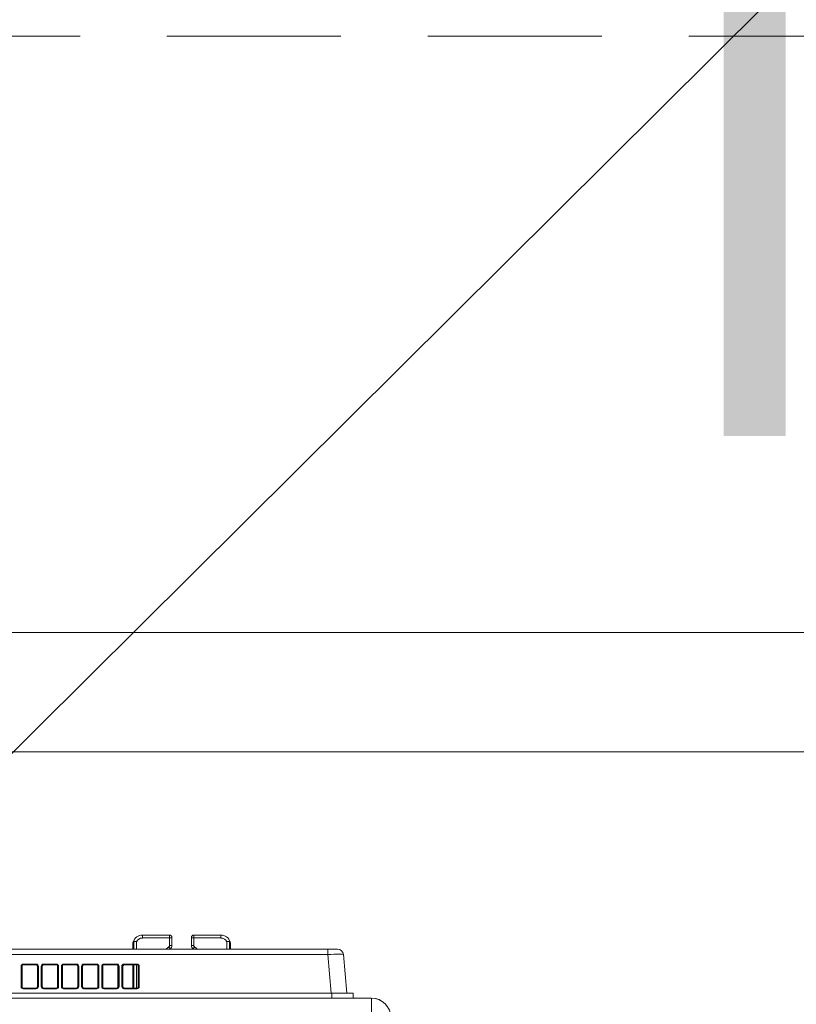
# Model space of a CAD drawing. Header units: inches. Extents: x 0 to 77643, y -44170 to 0.
# Tile 142 of 159: x 72492 to 72531, y -37793 to -37743. Entities that reach past the tile are written whole.
import ezdxf

# ---------------------------------------------------------------- set-up
doc = ezdxf.new("R2010")
doc.units = ezdxf.units.IN
doc.header["$MEASUREMENT"] = 0
doc.linetypes.add('HIDDEN', pattern=[0.375, 0.25, -0.125])
doc.layers.get('0').update_dxf_attribs({"lineweight": 0})
doc.layers.get('Defpoints').update_dxf_attribs({"lineweight": 0})
for name, color, linetype, lineweight in [('p--dach', 2, 'Continuous', 30), ('p--klimatyzator', 30, 'Continuous', 15), ('p--linia przekroju I-AB', 116, 'Continuous', 40), ('p--obrzeże bet.', 252, 'Continuous', 0), ('p--opisy dodatkowe', 33, 'Continuous', 0), ('p--wymiary-1-50', 5, 'Continuous', 0)]:
    doc.layers.add(name, color=color, linetype=linetype, lineweight=lineweight)
doc.styles.add('1-50', font='arial.ttf', dxfattribs={"width": 0.75, "height": 12.5})
doc.styles.get("Standard").update_dxf_attribs({"font": 'arial.ttf', "width": 0.75})
doc.dimstyles.new('1-50', dxfattribs={"dimtxt": 12.5, "dimasz": 5, "dimexe": 5, "dimexo": 5, "dimgap": 0.09, "dimtad": 0, "dimdsep": 46, "dimtxsty": '1-50', "dimblk": 'OBLIQUE', "dimcen": 0.09, "dimadec": 0, "dimazin": 0, "dimtfac": 1, "dimtdec": 4, "dimtix": 1, "dimtofl": 0, "dimtmove": 2, "dimatfit": 3, "dimldrblk": 'OBLIQUE', "dimfxl": 5, "dimfxlon": 1, "dimtvp": 0.8, "dimtolj": 1, "dimtzin": 0, "dimarcsym": 0})

# ---------------------------------------------------------------- blocks, each defined once
blk = doc.blocks.new('_OBLIQUE')
at = {"color": 0, "linetype": 'ByBlock', "lineweight": -2}
for p, q in [((-0.5, -0.5), (0.5, 0.5)), ((0, 0), (0, 0))]:
    blk.add_line(p, q, dxfattribs=at)
blk = doc.blocks.new('*D1955')
at = {"layer": 'Defpoints', "color": 0}
for p in [(72820.871, -37664.812), (72330.221, -37840.119), (72820.871, -37840.119)]:
    blk.add_point(p, dxfattribs=at)
at = {"layer": 'p--wymiary-1-50', "color": 0, "linetype": 'Continuous', "lineweight": -2}
for p, q in [((72330.221, -37669.812), (72330.221, -37659.812)), ((72820.871, -37669.812), (72820.871, -37659.812)), ((72330.221, -37664.812), (72820.871, -37664.812))]:
    blk.add_line(p, q, dxfattribs=at)
at = {"layer": 'p--wymiary-1-50', "color": 0, "lineweight": -2, "xscale": 5, "yscale": 5, "zscale": 5, "rotation": 180}
blk.add_blockref('_OBLIQUE', (72330.221, -37664.812), dxfattribs=at)
at = {"layer": 'p--wymiary-1-50', "color": 0, "lineweight": -2, "xscale": 5, "yscale": 5, "zscale": 5}
blk.add_blockref('_OBLIQUE', (72820.871, -37664.812), dxfattribs=at)
at = {"layer": 'p--wymiary-1-50', "color": 0, "linetype": 'Continuous', "ltscale": 12, "insert": (72575.546, -37654.602), "char_height": 12.5, "attachment_point": 5, "style": '1-50'}
blk.add_mtext('\\A1;490.65', dxfattribs=at)
blk = doc.blocks.new('*D1956')
at = {"layer": 'Defpoints', "color": 0}
for p in [(72820.871, -37643.654), (71620.871, -37840.119), (72820.871, -37840.119)]:
    blk.add_point(p, dxfattribs=at)
at = {"layer": 'p--wymiary-1-50', "color": 0, "linetype": 'Continuous', "lineweight": -2}
for p, q in [((71620.871, -37648.654), (71620.871, -37638.654)), ((72820.871, -37648.654), (72820.871, -37638.654)), ((71620.871, -37643.654), (72820.871, -37643.654))]:
    blk.add_line(p, q, dxfattribs=at)
at = {"layer": 'p--wymiary-1-50', "color": 0, "lineweight": -2, "xscale": 5, "yscale": 5, "zscale": 5, "rotation": 180}
blk.add_blockref('_OBLIQUE', (71620.871, -37643.654), dxfattribs=at)
at = {"layer": 'p--wymiary-1-50', "color": 0, "lineweight": -2, "xscale": 5, "yscale": 5, "zscale": 5}
blk.add_blockref('_OBLIQUE', (72820.871, -37643.654), dxfattribs=at)
at = {"layer": 'p--wymiary-1-50', "color": 0, "linetype": 'Continuous', "ltscale": 12, "insert": (72220.871, -37633.444), "char_height": 12.5, "attachment_point": 5, "style": '1-50'}
blk.add_mtext('\\A1;1200', dxfattribs=at)
blk = doc.blocks.new('*D1968')
at = {"layer": 'Defpoints', "color": 0}
for p in [(72799.921, -37688.401), (72436.421, -37773.871), (72799.921, -37773.871)]:
    blk.add_point(p, dxfattribs=at)
at = {"layer": 'p--wymiary-1-50', "color": 0, "linetype": 'Continuous', "lineweight": -2}
for p, q in [((72436.421, -37693.401), (72436.421, -37683.401)), ((72799.921, -37693.401), (72799.921, -37683.401)), ((72436.421, -37688.401), (72799.921, -37688.401))]:
    blk.add_line(p, q, dxfattribs=at)
at = {"layer": 'p--wymiary-1-50', "color": 0, "lineweight": -2, "xscale": 5, "yscale": 5, "zscale": 5, "rotation": 180}
blk.add_blockref('_OBLIQUE', (72436.421, -37688.401), dxfattribs=at)
at = {"layer": 'p--wymiary-1-50', "color": 0, "lineweight": -2, "xscale": 5, "yscale": 5, "zscale": 5}
blk.add_blockref('_OBLIQUE', (72799.921, -37688.401), dxfattribs=at)
at = {"layer": 'p--wymiary-1-50', "color": 0, "linetype": 'Continuous', "ltscale": 12, "insert": (72618.171, -37678.191), "char_height": 12.5, "attachment_point": 5, "style": '1-50'}
blk.add_mtext('\\A1;363.5', dxfattribs=at)
blk = doc.blocks.new('A$C66B7A719')
at = {"layer": 'p--klimatyzator', "linetype": 'Continuous'}
for p, q in [((74.982, 34.783), (76.341, 34.783)), ((74.982, 34.783), (74.982, 34.636)), ((76.341, 34.636), (76.341, 34.783)), ((77.561, 34.783), (78.919, 34.783)), ((77.561, 34.783), (77.561, 34.636)), ((78.919, 34.636), (78.919, 34.783)), ((74.49, 34.074), (74.49, 34.291)), ((74.513, 34.438), (74.513, 34.075)), ((74.541, 34.075), (74.541, 34.477)), ((74.675, 34.447), (74.675, 34.075)), ((76.341, 34.636), (74.982, 34.636)), ((76.373, 34.091), (76.306, 34.188)), ((76.341, 34.253), (76.341, 34.636)), ((76.459, 34.636), (76.341, 34.636)), ((76.459, 34.253), (76.341, 34.253)), ((76.459, 34.665), (76.459, 34.636)), ((76.459, 34.636), (76.459, 34.253)), ((77.443, 34.636), (77.443, 34.665)), ((77.561, 34.636), (77.443, 34.636)), ((77.443, 34.253), (77.443, 34.636)), ((77.561, 34.253), (77.443, 34.253)), ((77.529, 34.091), (77.596, 34.188)), ((78.919, 34.636), (77.561, 34.636)), ((77.561, 34.636), (77.561, 34.253)), ((79.227, 34.075), (79.227, 34.447)), ((79.361, 34.477), (79.361, 34.075)), ((79.389, 34.075), (79.389, 34.438)), ((79.412, 34.291), (79.412, 34.074)), ((36.063, 34.075), (84.307, 34.075)), ((84.307, 33.805), (36.063, 33.805)), ((84.307, 34.075), (84.797, 34.075)), ((84.307, 34.075), (84.307, 33.805)), ((84.477, 31.86), (84.307, 33.805)), ((85.092, 33.805), (85.262, 31.86)), ((68.872, 32.187), (68.872, 33.21)), ((68.901, 33.208), (68.901, 32.184)), ((68.925, 33.208), (68.901, 33.208)), ((68.925, 33.208), (68.925, 32.184)), ((68.982, 33.32), (69.636, 33.32)), ((68.982, 33.32), (68.982, 33.287)), ((69.636, 33.287), (68.982, 33.287)), ((69.636, 33.32), (69.636, 33.287)), ((69.693, 32.184), (69.693, 33.208)), ((69.716, 33.208), (69.693, 33.208)), ((69.716, 32.184), (69.716, 33.208)), ((69.746, 33.21), (69.746, 32.187)), ((69.886, 32.187), (69.886, 33.21)), ((69.939, 33.208), (69.915, 33.208)), ((69.915, 33.208), (69.915, 32.184)), ((69.939, 33.208), (69.939, 32.184)), ((69.995, 33.32), (70.65, 33.32)), ((69.995, 33.32), (69.995, 33.287)), ((70.65, 33.287), (69.995, 33.287)), ((70.65, 33.32), (70.65, 33.287)), ((70.73, 33.208), (70.707, 33.208)), ((70.707, 32.184), (70.707, 33.208)), ((70.73, 32.184), (70.73, 33.208)), ((70.76, 33.21), (70.76, 32.187)), ((70.9, 32.187), (70.9, 33.21)), ((70.953, 33.208), (70.929, 33.208)), ((70.929, 33.208), (70.929, 32.184)), ((70.953, 33.208), (70.953, 32.184)), ((71.009, 33.32), (71.664, 33.32)), ((71.009, 33.32), (71.009, 33.287)), ((71.664, 33.287), (71.009, 33.287)), ((71.664, 33.32), (71.664, 33.287)), ((71.72, 32.184), (71.72, 33.208)), ((71.744, 33.208), (71.72, 33.208)), ((71.744, 32.184), (71.744, 33.208)), ((71.773, 33.21), (71.773, 32.187)), ((71.913, 32.187), (71.913, 33.21)), ((71.966, 33.208), (71.943, 33.208)), ((71.943, 33.208), (71.943, 32.184)), ((71.966, 33.208), (71.966, 32.184)), ((72.023, 33.32), (72.023, 33.287)), ((72.023, 33.32), (72.678, 33.32)), ((72.678, 33.287), (72.023, 33.287)), ((72.678, 33.32), (72.678, 33.287)), ((72.758, 33.208), (72.734, 33.208)), ((72.734, 32.184), (72.734, 33.208)), ((72.758, 32.184), (72.758, 33.208)), ((72.787, 33.21), (72.787, 32.187)), ((72.927, 32.187), (72.927, 33.21)), ((72.98, 33.208), (72.957, 33.208)), ((72.957, 33.208), (72.957, 32.184)), ((72.98, 33.208), (72.98, 32.184)), ((73.037, 33.32), (73.037, 33.287)), ((73.037, 33.32), (73.691, 33.32)), ((73.691, 33.287), (73.037, 33.287)), ((73.691, 33.32), (73.691, 33.287)), ((73.748, 32.184), (73.748, 33.208)), ((73.771, 33.208), (73.748, 33.208)), ((73.771, 32.184), (73.771, 33.208)), ((73.801, 33.21), (73.801, 32.187)), ((73.941, 32.187), (73.941, 33.21)), ((73.97, 33.208), (73.97, 32.184)), ((73.994, 33.208), (73.97, 33.208)), ((73.994, 33.208), (73.994, 32.184)), ((74.05, 33.32), (74.05, 33.287)), ((74.05, 33.32), (74.705, 33.32)), ((74.705, 33.287), (74.05, 33.287)), ((74.49, 32.106), (74.49, 33.287)), ((74.513, 33.287), (74.513, 32.106)), ((74.541, 32.106), (74.541, 33.287)), ((74.675, 33.287), (74.675, 32.106)), ((74.705, 33.32), (74.705, 33.287)), ((74.762, 32.184), (74.762, 33.208)), ((74.785, 33.208), (74.762, 33.208)), ((74.785, 32.184), (74.785, 33.208)), ((74.815, 33.21), (74.815, 32.187)), ((84.499, 31.86), (35.871, 31.86)), ((68.901, 32.184), (68.925, 32.184)), ((68.98, 32.106), (69.638, 32.106)), ((68.98, 32.106), (68.98, 32.079)), ((69.638, 32.079), (68.98, 32.079)), ((69.638, 32.106), (69.638, 32.079)), ((69.693, 32.184), (69.716, 32.184)), ((69.915, 32.184), (69.939, 32.184)), ((69.994, 32.106), (70.652, 32.106)), ((69.994, 32.106), (69.994, 32.079)), ((70.652, 32.079), (69.994, 32.079)), ((70.652, 32.106), (70.652, 32.079)), ((70.707, 32.184), (70.73, 32.184)), ((70.929, 32.184), (70.953, 32.184)), ((71.007, 32.106), (71.665, 32.106)), ((71.007, 32.106), (71.007, 32.079)), ((71.665, 32.079), (71.007, 32.079)), ((71.665, 32.106), (71.665, 32.079)), ((71.72, 32.184), (71.744, 32.184)), ((71.943, 32.184), (71.966, 32.184)), ((72.021, 32.106), (72.679, 32.106)), ((72.021, 32.106), (72.021, 32.079)), ((72.679, 32.079), (72.021, 32.079)), ((72.679, 32.106), (72.679, 32.079)), ((72.734, 32.184), (72.758, 32.184)), ((72.957, 32.184), (72.98, 32.184)), ((73.035, 32.106), (73.035, 32.079)), ((73.035, 32.106), (73.693, 32.106)), ((73.693, 32.079), (73.035, 32.079)), ((73.693, 32.106), (73.693, 32.079)), ((73.748, 32.184), (73.771, 32.184)), ((73.97, 32.184), (73.994, 32.184)), ((74.049, 32.106), (74.049, 32.079)), ((74.049, 32.106), (74.707, 32.106)), ((74.707, 32.079), (74.049, 32.079)), ((74.707, 32.106), (74.707, 32.079)), ((74.762, 32.184), (74.785, 32.184)), ((84.499, 31.614), (84.499, 31.86)), ((85.579, 31.614), (85.579, 31.86)), ((47.647, 31.614), (86.496, 31.614)), ((86.496, 30.63), (86.496, 31.614))]:
    blk.add_line(p, q, dxfattribs=at)
at = {"layer": 'p--klimatyzator', "linetype": 'Continuous', "flags": 128}
for points in [[(74.49, 34.291), (74.49, 34.294), (74.49, 34.297), (74.49, 34.3), (74.49, 34.303), (74.491, 34.306), (74.491, 34.309), (74.491, 34.312), (74.491, 34.315), (74.491, 34.318), (74.491, 34.321), (74.491, 34.324), (74.492, 34.327), (74.492, 34.33), (74.492, 34.333), (74.492, 34.336), (74.493, 34.339), (74.493, 34.342), (74.493, 34.344), (74.494, 34.347), (74.494, 34.35), (74.494, 34.353), (74.495, 34.356), (74.495, 34.359), (74.495, 34.362), (74.496, 34.365), (74.496, 34.368), (74.497, 34.371), (74.497, 34.374), (74.498, 34.377), (74.498, 34.38), (74.499, 34.383), (74.499, 34.385), (74.5, 34.388), (74.501, 34.391), (74.501, 34.394), (74.502, 34.397), (74.503, 34.4), (74.503, 34.403), (74.504, 34.406), (74.505, 34.409), (74.505, 34.412), (74.506, 34.415), (74.507, 34.418), (74.508, 34.42), (74.508, 34.423), (74.509, 34.426), (74.51, 34.429), (74.511, 34.432), (74.512, 34.435), (74.513, 34.438)], [(74.541, 34.477), (74.54, 34.477), (74.538, 34.477), (74.537, 34.476), (74.536, 34.476), (74.534, 34.475), (74.533, 34.475), (74.532, 34.474), (74.53, 34.473), (74.529, 34.471), (74.528, 34.47), (74.527, 34.469), (74.526, 34.468), (74.526, 34.467), (74.525, 34.466), (74.524, 34.465), (74.524, 34.464), (74.523, 34.463), (74.523, 34.463), (74.522, 34.462), (74.522, 34.461), (74.521, 34.46), (74.521, 34.459), (74.52, 34.458), (74.52, 34.456), (74.519, 34.455), (74.519, 34.454), (74.518, 34.453), (74.518, 34.452), (74.517, 34.451), (74.517, 34.45), (74.516, 34.448), (74.516, 34.447), (74.515, 34.446), (74.515, 34.445), (74.515, 34.444), (74.514, 34.442), (74.514, 34.441), (74.513, 34.44), (74.513, 34.439)], [(74.541, 34.477), (74.542, 34.476), (74.544, 34.476), (74.546, 34.476), (74.547, 34.475), (74.549, 34.475), (74.551, 34.475), (74.553, 34.474), (74.555, 34.474), (74.557, 34.473), (74.559, 34.473), (74.561, 34.473), (74.563, 34.472), (74.565, 34.472), (74.567, 34.471), (74.57, 34.471), (74.572, 34.47), (74.575, 34.47), (74.577, 34.469), (74.58, 34.469), (74.582, 34.468), (74.585, 34.467), (74.588, 34.467), (74.59, 34.466), (74.593, 34.466), (74.596, 34.465), (74.599, 34.465), (74.602, 34.464), (74.605, 34.463), (74.608, 34.463), (74.611, 34.462), (74.614, 34.461), (74.617, 34.461), (74.62, 34.46), (74.623, 34.459), (74.626, 34.459), (74.629, 34.458), (74.632, 34.457), (74.636, 34.456), (74.639, 34.456), (74.642, 34.455), (74.645, 34.454), (74.649, 34.453), (74.652, 34.453), (74.655, 34.452), (74.659, 34.451), (74.662, 34.45), (74.665, 34.45), (74.669, 34.449), (74.672, 34.448), (74.675, 34.447)], [(79.227, 34.447), (79.23, 34.448), (79.233, 34.449), (79.237, 34.45), (79.24, 34.45), (79.243, 34.451), (79.247, 34.452), (79.25, 34.453), (79.253, 34.453), (79.257, 34.454), (79.26, 34.455), (79.263, 34.456), (79.266, 34.456), (79.27, 34.457), (79.273, 34.458), (79.276, 34.459), (79.279, 34.459), (79.282, 34.46), (79.285, 34.461), (79.288, 34.461), (79.291, 34.462), (79.294, 34.463), (79.297, 34.463), (79.3, 34.464), (79.303, 34.465), (79.306, 34.465), (79.309, 34.466), (79.312, 34.466), (79.314, 34.467), (79.317, 34.467), (79.32, 34.468), (79.322, 34.469), (79.325, 34.469), (79.327, 34.47), (79.33, 34.47), (79.332, 34.471), (79.335, 34.471), (79.337, 34.472), (79.339, 34.472), (79.341, 34.473), (79.343, 34.473), (79.345, 34.473), (79.347, 34.474), (79.349, 34.474), (79.351, 34.475), (79.353, 34.475), (79.355, 34.475), (79.356, 34.476), (79.358, 34.476), (79.359, 34.476), (79.361, 34.477)], [(79.389, 34.439), (79.389, 34.44), (79.388, 34.441), (79.388, 34.442), (79.387, 34.444), (79.387, 34.445), (79.387, 34.446), (79.386, 34.447), (79.386, 34.449), (79.385, 34.45), (79.385, 34.451), (79.384, 34.452), (79.384, 34.453), (79.383, 34.454), (79.383, 34.455), (79.382, 34.456), (79.382, 34.458), (79.381, 34.459), (79.381, 34.46), (79.38, 34.461), (79.38, 34.462), (79.379, 34.463), (79.379, 34.463), (79.378, 34.464), (79.377, 34.465), (79.377, 34.466), (79.376, 34.467), (79.376, 34.468), (79.375, 34.469), (79.373, 34.471), (79.372, 34.472), (79.371, 34.473), (79.37, 34.474), (79.368, 34.475), (79.367, 34.476), (79.366, 34.476), (79.364, 34.477), (79.363, 34.477), (79.362, 34.477)], [(79.389, 34.438), (79.39, 34.435), (79.391, 34.432), (79.392, 34.429), (79.393, 34.426), (79.394, 34.423), (79.394, 34.42), (79.395, 34.418), (79.396, 34.415), (79.397, 34.412), (79.397, 34.409), (79.398, 34.406), (79.399, 34.403), (79.399, 34.4), (79.4, 34.397), (79.401, 34.394), (79.401, 34.391), (79.402, 34.388), (79.403, 34.385), (79.403, 34.383), (79.404, 34.38), (79.404, 34.377), (79.405, 34.374), (79.405, 34.371), (79.406, 34.368), (79.406, 34.365), (79.407, 34.362), (79.407, 34.359), (79.407, 34.356), (79.408, 34.353), (79.408, 34.35), (79.408, 34.347), (79.409, 34.344), (79.409, 34.342), (79.409, 34.339), (79.41, 34.336), (79.41, 34.333), (79.41, 34.33), (79.41, 34.327), (79.411, 34.324), (79.411, 34.321), (79.411, 34.318), (79.411, 34.315), (79.411, 34.312), (79.411, 34.309), (79.411, 34.306), (79.411, 34.303), (79.412, 34.3), (79.412, 34.297), (79.412, 34.294), (79.412, 34.291)], [(85.579, 31.86), (85.576, 31.86), (85.574, 31.86), (85.57, 31.86), (85.565, 31.86), (85.559, 31.86), (85.552, 31.86), (85.544, 31.86), (85.535, 31.86), (85.525, 31.86), (85.514, 31.86), (85.502, 31.86), (85.489, 31.86), (85.475, 31.86), (85.46, 31.86), (85.444, 31.86), (85.428, 31.86), (85.41, 31.86), (85.392, 31.86), (85.372, 31.86), (85.352, 31.86), (85.331, 31.86), (85.309, 31.86), (85.286, 31.86), (85.263, 31.86), (85.238, 31.86), (85.213, 31.86), (85.187, 31.86), (85.161, 31.86), (85.134, 31.86), (85.106, 31.86), (85.077, 31.86), (85.048, 31.86), (85.019, 31.86), (84.989, 31.86), (84.958, 31.86), (84.928, 31.86), (84.896, 31.86), (84.864, 31.86), (84.832, 31.86), (84.8, 31.86), (84.767, 31.86), (84.734, 31.86), (84.701, 31.86), (84.668, 31.86), (84.634, 31.86), (84.601, 31.86), (84.567, 31.86), (84.533, 31.86), (84.499, 31.86)]]:
    blk.add_lwpolyline(points, dxfattribs=at)
at = {"layer": 'p--klimatyzator', "linetype": 'Continuous'}
for centre, radius, start, end in [((74.982, 34.291), 0.492, 90, 162.5954), ((76.341, 34.665), 0.118, 0, 90), ((77.561, 34.665), 0.118, 90, 180), ((78.919, 34.291), 0.492, 17.4046, 90), ((74.982, 34.291), 0.344, 90, 153.102), ((76.705, 33.602), 0.709, 124.2289, 138.191), ((76.262, 34.253), 0.0787, 304.2289, 0), ((76.262, 34.253), 0.197, 304.2289, 0), ((77.64, 34.253), 0.197, 180, 235.7711), ((77.64, 34.253), 0.0787, 180, 235.7711), ((77.197, 33.602), 0.709, 41.809, 55.7711), ((78.919, 34.291), 0.344, 26.898, 90), ((76.705, 33.602), 0.591, 124.2289, 126.8711), ((77.197, 33.602), 0.591, 53.1289, 55.7711), ((84.797, 33.78), 0.295, 5, 90), ((86.496, 30.63), 0.984, 0, 90), ((86.498, 30.63), 0.984, 0, 90)]:
    blk.add_arc(centre, radius, start, end, dxfattribs=at)
for centre, major_axis, ratio, start_param, end_param in [((84.303, 33.78), (-0.788, -0.026), 0.032463, 3.14337, 4.70657), ((68.981, 33.211), (-0.0928, -0.0571), 0.991498, 4.156529, 5.734951), ((68.872, 33.208), (-0.0295, 0), 0.087156, 3.229193, 4.712389), ((68.981, 33.209), (-0.0698, -0.0381), 0.987653, 4.207123, 5.785545), ((69.004, 33.209), (-0.0675, -0.0415), 0.991498, 4.156529, 5.734951), ((69.614, 33.209), (0.0675, -0.0415), 0.991498, 0.548235, 2.126656), ((69.637, 33.211), (0.0928, -0.0571), 0.991498, 0.548235, 2.126656), ((69.637, 33.209), (0.0698, -0.0381), 0.987653, 0.497641, 2.076062), ((69.746, 33.208), (-0.0295, 0), 0.087156, 4.712389, 6.195585), ((69.995, 33.211), (-0.0928, -0.0571), 0.991498, 4.156529, 5.734951), ((69.886, 33.208), (-0.0295, 0), 0.087156, 3.229193, 4.712389), ((69.995, 33.209), (-0.0698, -0.0381), 0.987653, 4.207123, 5.785545), ((70.018, 33.209), (-0.0675, -0.0415), 0.991498, 4.156529, 5.734951), ((70.627, 33.209), (0.0675, -0.0415), 0.991498, 0.548235, 2.126656), ((70.651, 33.211), (0.0928, -0.0571), 0.991498, 0.548235, 2.126656), ((70.651, 33.209), (0.0698, -0.0381), 0.987653, 0.497641, 2.076062), ((70.76, 33.208), (-0.0295, 0), 0.087156, 4.712389, 6.195585), ((71.008, 33.211), (-0.0928, -0.0571), 0.991498, 4.156529, 5.734951), ((70.9, 33.208), (-0.0295, 0), 0.087156, 3.229193, 4.712389), ((71.008, 33.209), (-0.0698, -0.0381), 0.987653, 4.207123, 5.785545), ((71.032, 33.209), (-0.0675, -0.0415), 0.991498, 4.156529, 5.734951), ((71.641, 33.209), (0.0675, -0.0415), 0.991498, 0.548235, 2.126656), ((71.665, 33.211), (0.0928, -0.0571), 0.991498, 0.548235, 2.126656), ((71.665, 33.209), (0.0698, -0.0381), 0.987653, 0.497641, 2.076062), ((71.773, 33.208), (-0.0295, 0), 0.087156, 4.712389, 6.195585), ((72.022, 33.211), (-0.0928, -0.0571), 0.991498, 4.156529, 5.734951), ((71.913, 33.208), (-0.0295, 0), 0.087156, 3.229193, 4.712389), ((72.022, 33.209), (-0.0698, -0.0381), 0.987653, 4.207123, 5.785545), ((72.045, 33.209), (-0.0675, -0.0415), 0.991498, 4.156529, 5.734951), ((72.655, 33.209), (0.0675, -0.0415), 0.991498, 0.548235, 2.126656), ((72.678, 33.211), (0.0928, -0.0571), 0.991498, 0.548235, 2.126656), ((72.678, 33.209), (0.0698, -0.0381), 0.987653, 0.497641, 2.076062), ((72.787, 33.208), (-0.0295, 0), 0.087156, 4.712389, 6.195585), ((73.036, 33.211), (-0.0928, -0.0571), 0.991498, 4.156529, 5.734951), ((72.927, 33.208), (-0.0295, 0), 0.087156, 3.229193, 4.712389), ((73.036, 33.209), (-0.0698, -0.0381), 0.987653, 4.207123, 5.785545), ((73.059, 33.209), (-0.0675, -0.0415), 0.991498, 4.156529, 5.734951), ((73.669, 33.209), (0.0675, -0.0415), 0.991498, 0.548235, 2.126656), ((73.692, 33.211), (0.0928, -0.0571), 0.991498, 0.548235, 2.126656), ((73.692, 33.209), (0.0698, -0.0381), 0.987653, 0.497641, 2.076062), ((73.801, 33.208), (-0.0295, 0), 0.087156, 4.712389, 6.195585), ((74.05, 33.211), (-0.0928, -0.0571), 0.991498, 4.156529, 5.734951), ((73.941, 33.208), (-0.0295, 0), 0.087156, 3.229193, 4.712389), ((74.05, 33.209), (-0.0698, -0.0381), 0.987653, 4.207123, 5.785545), ((74.073, 33.209), (-0.0675, -0.0415), 0.991498, 4.156529, 5.734951), ((74.683, 33.209), (0.0675, -0.0415), 0.991498, 0.548235, 2.126656), ((74.706, 33.211), (0.0928, -0.0571), 0.991498, 0.548235, 2.126656), ((74.706, 33.209), (0.0698, -0.0381), 0.987653, 0.497641, 2.076062), ((74.815, 33.208), (-0.0295, 0), 0.087156, 4.712389, 6.195585), ((68.872, 32.184), (-0.0295, 0), 0.087156, 3.229193, 4.712389), ((68.981, 32.188), (-0.0928, -0.0571), 0.991498, 5.734951, 7.298122), ((68.981, 32.185), (-0.0698, -0.0381), 0.987653, 5.785545, 7.348716), ((69.004, 32.185), (-0.0675, -0.0415), 0.991498, 5.734951, 7.298122), ((69.614, 32.185), (0.0675, -0.0415), 0.991498, 5.268249, 6.83142), ((69.637, 32.188), (0.0928, -0.0571), 0.991498, 5.268249, 6.83142), ((69.637, 32.185), (0.0698, -0.0381), 0.987653, 5.217655, 6.780826), ((69.746, 32.184), (-0.0295, 0), 0.087156, 4.712389, 6.195585), ((69.886, 32.184), (-0.0295, 0), 0.087156, 3.229193, 4.712389), ((69.995, 32.188), (-0.0928, -0.0571), 0.991498, 5.734951, 7.298122), ((69.995, 32.185), (-0.0698, -0.0381), 0.987653, 5.785545, 7.348716), ((70.018, 32.185), (-0.0675, -0.0415), 0.991498, 5.734951, 7.298122), ((70.627, 32.185), (0.0675, -0.0415), 0.991498, 5.268249, 6.83142), ((70.651, 32.188), (0.0928, -0.0571), 0.991498, 5.268249, 6.83142), ((70.651, 32.185), (0.0698, -0.0381), 0.987653, 5.217655, 6.780826), ((70.76, 32.184), (-0.0295, 0), 0.087156, 4.712389, 6.195585), ((71.008, 32.188), (-0.0928, -0.0571), 0.991498, 5.734951, 7.298122), ((70.9, 32.184), (-0.0295, 0), 0.087156, 3.229193, 4.712389), ((71.008, 32.185), (-0.0698, -0.0381), 0.987653, 5.785545, 7.348716), ((71.032, 32.185), (-0.0675, -0.0415), 0.991498, 5.734951, 7.298122), ((71.641, 32.185), (0.0675, -0.0415), 0.991498, 5.268249, 6.83142), ((71.665, 32.188), (0.0928, -0.0571), 0.991498, 5.268249, 6.83142), ((71.665, 32.185), (0.0698, -0.0381), 0.987653, 5.217655, 6.780826), ((71.773, 32.184), (-0.0295, 0), 0.087156, 4.712389, 6.195585), ((72.022, 32.188), (-0.0928, -0.0571), 0.991498, 5.734951, 7.298122), ((71.913, 32.184), (-0.0295, 0), 0.087156, 3.229193, 4.712389), ((72.022, 32.185), (-0.0698, -0.0381), 0.987653, 5.785545, 7.348716), ((72.045, 32.185), (-0.0675, -0.0415), 0.991498, 5.734951, 7.298122), ((72.655, 32.185), (0.0675, -0.0415), 0.991498, 5.268249, 6.83142), ((72.678, 32.188), (0.0928, -0.0571), 0.991498, 5.268249, 6.83142), ((72.678, 32.185), (0.0698, -0.0381), 0.987653, 5.217655, 6.780826), ((72.787, 32.184), (-0.0295, 0), 0.087156, 4.712389, 6.195585), ((72.927, 32.184), (-0.0295, 0), 0.087156, 3.229193, 4.712389), ((73.036, 32.188), (-0.0928, -0.0571), 0.991498, 5.734951, 7.298122), ((73.036, 32.185), (-0.0698, -0.0381), 0.987653, 5.785545, 7.348716), ((73.059, 32.185), (-0.0675, -0.0415), 0.991498, 5.734951, 7.298122), ((73.669, 32.185), (0.0675, -0.0415), 0.991498, 5.268249, 6.83142), ((73.692, 32.188), (0.0928, -0.0571), 0.991498, 5.268249, 6.83142), ((73.692, 32.185), (0.0698, -0.0381), 0.987653, 5.217655, 6.780826), ((73.801, 32.184), (-0.0295, 0), 0.087156, 4.712389, 6.195585), ((73.941, 32.184), (-0.0295, 0), 0.087156, 3.229193, 4.712389), ((74.05, 32.188), (-0.0928, -0.0571), 0.991498, 5.734951, 7.298122), ((74.05, 32.185), (-0.0698, -0.0381), 0.987653, 5.785545, 7.348716), ((74.073, 32.185), (-0.0675, -0.0415), 0.991498, 5.734951, 7.298122), ((74.683, 32.185), (0.0675, -0.0415), 0.991498, 5.268249, 6.83142), ((74.706, 32.188), (0.0928, -0.0571), 0.991498, 5.268249, 6.83142), ((74.706, 32.185), (0.0698, -0.0381), 0.987653, 5.217655, 6.780826), ((74.815, 32.184), (-0.0295, 0), 0.087156, 4.712389, 6.195585)]:
    blk.add_ellipse(centre, major_axis=major_axis, ratio=ratio, start_param=start_param, end_param=end_param, dxfattribs=at)

msp = doc.modelspace()

# ---------------------------------------------------------------- linework, layer by layer
at = {"layer": 'p--dach', "linetype": 'HIDDEN', "lineweight": 20, "ltscale": 35}
msp.add_lwpolyline([(71580.87132, -37743.87054), (72860.87132, -37743.87054), (72860.87132, -38588.27054), (71580.87132, -38588.27054)], close=True, dxfattribs=at)
at = {"layer": 'p--obrzeże bet.', "linetype": 'Continuous', "ltscale": 35}
for points in [[(72417.47132, -38558.27054), (72870.87132, -38558.27054), (72870.87132, -37773.87054), (71570.87132, -37773.87054), (71570.87132, -38558.27054), (72024.27132, -38558.27054)], [(72779.92132, -37779.87054), (71661.82132, -37779.87054)]]:
    msp.add_lwpolyline(points, dxfattribs=at)
at = {"layer": 'p--opisy dodatkowe'}
msp.add_lwpolyline([(72699.90016, -37710.99819), (72561.20668, -37710.99819), (72479.86695, -37791.79119)], dxfattribs=at)

# ---------------------------------------------------------------- block references
at = {"layer": 'p--klimatyzator', "color": 2, "linetype": 'Continuous', "lineweight": 60}
msp.add_blockref('A$C66B7A719', (72423.40821, -37823.87054), dxfattribs=at)

# ---------------------------------------------------------------- texts
at = {"layer": 'p--linia przekroju I-AB', "insert": (72533.84772, -37763.9882), "char_height": 30, "width": 72.0009, "attachment_point": 9}
msp.add_mtext('\\W0.8;I', dxfattribs=at)

# ---------------------------------------------------------------- dimensions: what is measured, and where the dimension line sits
at = {"layer": 'p--wymiary-1-50', "linetype": 'Continuous'}
for base, p1, p2, picture, middle in [((72820.87132, -37643.65367), (71620.87132, -37840.11878), (72820.87132, -37840.11878), '*D1956', (72220.87132, -37633.44367)), ((72820.87132, -37664.81221), (72330.22132, -37840.11878), (72820.87132, -37840.11878), '*D1955', (72575.54632, -37654.60221)), ((72799.92132, -37688.40065), (72436.42132, -37773.87054), (72799.92132, -37773.87054), '*D1968', (72618.17132, -37678.19065))]:
    dim = msp.add_linear_dim(base=base, p1=p1, p2=p2, dimstyle='1-50', dxfattribs=at)
    dim.commit()
    dim.dimension.update_dxf_attribs({"geometry": picture, "text_midpoint": middle})

doc.saveas('drawing.dxf')
